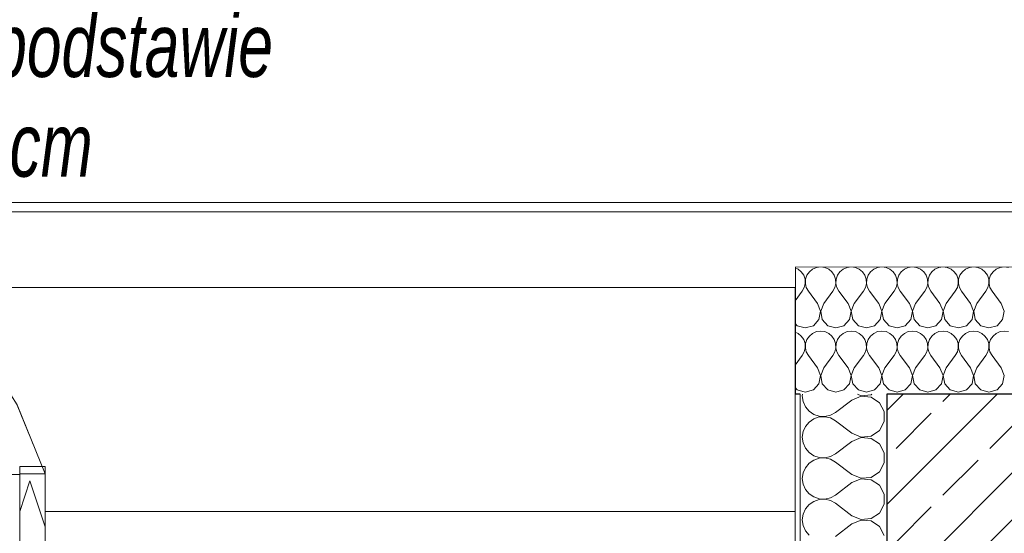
# Model space of a CAD drawing. Header units: millimetres. Extents: x 58537 to 97688, y -8921 to 14216.
# Tile 125 of 145: x 73430 to 75360, y 12197 to 13205. Entities that reach past the tile are written whole.
import ezdxf

# ---------------------------------------------------------------- set-up
doc = ezdxf.new("R2010")
doc.units = ezdxf.units.MM
doc.header["$MEASUREMENT"] = 0
doc.linetypes.add('Wipeout_Contour', pattern=[1000, 0, -1000])
for name, color, linetype in [('Nowe_A-Dach-Połacie', 7, 'Continuous'), ('Nowe_A-Obróbki', 7, 'Continuous'), ('Nowe_A-Stropy', 7, 'Continuous'), ('Nowe_A-Wymiary-Zewnętrzne', 7, 'Continuous'), ('Nowe_A-Ściany-Wewnętrzne', 7, 'Continuous'), ('Nowe_A-Ściany-Zewnętrzne', 7, 'Continuous')]:
    doc.layers.add(name, color=color, linetype=linetype)
for name, color, linetype, lineweight in [('Nowe_A-Dach-Połacie_Nr_pióra__23', 7, 'Continuous', 15), ('Nowe_A-Dach-Połacie_Nr_pióra__3', 7, 'Continuous', 13), ('Nowe_A-Konstrukcja_Nr_pióra__1', 7, 'Continuous', 13), ('Nowe_A-Obróbki_Nr_pióra__90', 7, 'Continuous', 13), ('Nowe_A-Stropy_Nr_pióra__174', 7, 'Continuous', 5), ('Nowe_A-Stropy_Nr_pióra__29', 7, 'Continuous', 25), ('Nowe_A-Wymiary-Zewnętrzne_Nr_pióra__46', 5, 'Continuous', 15), ('Nowe_A-Ściany-Wewnętrzne_Nr_pióra__174', 7, 'Continuous', 5), ('Nowe_A-Ściany-Wewnętrzne_Nr_pióra__27', 7, 'Continuous', 25), ('Nowe_A-Ściany-Wewnętrzne_Nr_pióra__47', 7, 'Continuous', 15), ('Nowe_A-Ściany-Wewnętrzne_Nr_pióra__67', 7, 'Continuous', 13), ('Nowe_A-Ściany-Zewnętrzne_Nr_pióra__87', 7, 'Continuous', 13)]:
    doc.layers.add(name, color=color, linetype=linetype, lineweight=lineweight)
for name, color, linetype, lineweight, true_color in [('Nowe_A-Konstrukcja Opis_Nr_pióra__58', 7, 'Continuous', 13, 0xdf0000), ('Nowe_A-Wymiary-Zewnętrzne_Nr_pióra__45', 7, 'Continuous', 15, 0x40a5ff), ('Nowe_A-Wymiary-Zewnętrzne_Nr_pióra__85', 7, 'Continuous', 13, 0x80c2ff)]:
    doc.layers.add(name, color=color, linetype=linetype, lineweight=lineweight, true_color=true_color)
doc.styles.add('STYL_AUTOMATYCZNY_2', font='arial.ttf')
doc.styles.add('STYL_AUTOMATYCZNY_4', font='arial.ttf', dxfattribs={"width": 0.7})
doc.dimstyles.new('STYL_AUTOMATYCZNY__1', dxfattribs={"dimtxt": 125, "dimasz": 47.5, "dimexe": 0.18, "dimexo": 20, "dimgap": 0, "dimtad": 1, "dimdec": 1, "dimlfac": 0.1, "dimzin": 0, "dimdsep": 46, "dimtxsty": 'STYL_AUTOMATYCZNY_2', "dimblk": 'ARROWHEAD_11', "dimblk1": 'ARROWHEAD_11', "dimblk2": 'ARROWHEAD_11', "dimcen": 0.09, "dimclrd": 256, "dimclre": 256, "dimclrt": 5, "dimadec": 1, "dimazin": 0, "dimtfac": 1, "dimtdec": 4, "dimtmove": 0, "dimatfit": 3, "dimfxl": 0, "dimtolj": 1, "dimtzin": 0, "dimarcsym": 0})

# ---------------------------------------------------------------- blocks, each defined once
blk = doc.blocks.new('ElemPrzekroju_343')
at = {"color": 254, "linetype": 'Wipeout_Contour', "lineweight": 0, "ltscale": 1210557.515774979}
blk.add_wipeout([(65340.1, 12240), (72580.1, 12240), (72580.1, 12313.9), (72635.4, 12449.4), (72659.9, 12488.7), (73400.3, 12488.7), (73424.8, 12449.4), (73480.1, 12313.9), (73480.1, 12240), (74950.1, 12240), (74950.1, 12679.3), (65381.4, 12679.3), (65373.1, 12696.7), (65374.9, 12697.5), (65381.5, 12697.5), (65361.3, 12740), (65340.1, 12740)], dxfattribs=at).dxf.layer = 'Nowe_A-Ściany-Zewnętrzne'
at = {"layer": 'Nowe_A-Ściany-Zewnętrzne_Nr_pióra__87', "color": 7, "linetype": 'Continuous', "lineweight": 13}
blk.add_line((74950.1, 12240), (73480.1, 12240), dxfattribs=at)
blk = doc.blocks.new('*X405')
at = {"layer": 'Nowe_A-Ściany-Wewnętrzne_Nr_pióra__174', "color": 7, "linetype": 'Continuous', "lineweight": 5}
for p, q in [((74964.6, 12470), (74964.1, 12466.7)), ((75072.6, 12470), (75079.4, 12467.1)), ((75079.4, 12467.1), (75099.1, 12469)), ((75099.1, 12469), (75100.6, 12470)), ((74964.1, 12466.7), (74965.7, 12455.6)), ((74965.7, 12455.6), (74970.2, 12445.4)), ((75061.3, 12458.6), (75028.9, 12434.3)), ((75079.4, 12466.2), (75061.3, 12458.6)), ((75099.1, 12464.3), (75079.4, 12466.2)), ((75115.5, 12453.4), (75099.1, 12464.3)), ((75124.8, 12436), (75115.5, 12453.4)), ((74970.2, 12445.4), (74977.3, 12436.8)), ((74977.3, 12436.8), (74986.5, 12430.5)), ((74986.5, 12430.5), (74997.1, 12426.9)), ((75019.1, 12428.9), (75028.9, 12434.3)), ((75124.8, 12416.3), (75124.8, 12436)), ((74977.3, 12415.6), (74970.2, 12407)), ((74986.5, 12421.9), (74977.3, 12415.6)), ((74997.1, 12425.5), (74986.5, 12421.9)), ((74997.1, 12426.9), (75008.2, 12426.4)), ((75008.2, 12426), (74997.1, 12425.5)), ((75008.2, 12426.4), (75019.1, 12428.9)), ((75019.1, 12423.5), (75008.2, 12426)), ((75028.9, 12418.1), (75019.1, 12423.5)), ((75061.3, 12393.8), (75028.9, 12418.1)), ((75115.5, 12399), (75124.8, 12416.3)), ((74965.7, 12396.8), (74964.1, 12385.7)), ((74970.2, 12407), (74965.7, 12396.8)), ((75061.3, 12393.8), (75079.4, 12386.2)), ((75099.1, 12388), (75115.5, 12399)), ((74964.1, 12385.7), (74965.7, 12374.7)), ((74965.7, 12374.7), (74970.2, 12364.4)), ((75061.3, 12377.6), (75028.9, 12353.3)), ((75079.4, 12385.3), (75061.3, 12377.6)), ((75079.4, 12386.2), (75099.1, 12388)), ((75099.1, 12383.4), (75079.4, 12385.3)), ((75115.5, 12372.5), (75099.1, 12383.4)), ((75124.8, 12355.1), (75115.5, 12372.5)), ((74970.2, 12364.4), (74977.3, 12355.8)), ((74977.3, 12355.8), (74986.5, 12349.5)), ((75019.1, 12347.9), (75028.9, 12353.3)), ((75124.8, 12335.4), (75124.8, 12355.1)), ((74977.3, 12334.6), (74970.2, 12326)), ((74986.5, 12341), (74977.3, 12334.6)), ((74986.5, 12349.5), (74997.1, 12345.9)), ((74997.1, 12344.5), (74986.5, 12341)), ((74997.1, 12345.9), (75008.2, 12345.4)), ((75008.2, 12345.1), (74997.1, 12344.5)), ((75008.2, 12345.4), (75019.1, 12347.9)), ((75019.1, 12342.5), (75008.2, 12345.1)), ((75028.9, 12337.1), (75019.1, 12342.5)), ((75061.3, 12312.9), (75028.9, 12337.1)), ((75115.5, 12318), (75124.8, 12335.4)), ((74965.7, 12315.8), (74964.1, 12304.8)), ((74970.2, 12326), (74965.7, 12315.8)), ((75099.1, 12307.1), (75115.5, 12318)), ((74964.1, 12304.8), (74965.7, 12293.7)), ((75061.3, 12296.7), (75028.9, 12272.4)), ((75061.3, 12312.9), (75079.4, 12305.2)), ((75079.4, 12304.3), (75061.3, 12296.7)), ((75079.4, 12305.2), (75099.1, 12307.1)), ((75099.1, 12302.4), (75079.4, 12304.3)), ((75115.5, 12291.5), (75099.1, 12302.4)), ((74965.7, 12293.7), (74970.2, 12283.5)), ((74970.2, 12283.5), (74977.3, 12274.9)), ((74977.3, 12274.9), (74986.5, 12268.6)), ((75124.8, 12274.1), (75115.5, 12291.5)), ((74986.5, 12260), (74977.3, 12253.7)), ((74986.5, 12268.6), (74997.1, 12265)), ((74997.1, 12263.6), (74986.5, 12260)), ((74997.1, 12265), (75008.2, 12264.4)), ((75008.2, 12264.1), (74997.1, 12263.6)), ((75008.2, 12264.4), (75019.1, 12267)), ((75019.1, 12261.6), (75008.2, 12264.1)), ((75019.1, 12267), (75028.9, 12272.4)), ((75028.9, 12256.2), (75019.1, 12261.6)), ((75061.3, 12231.9), (75028.9, 12256.2)), ((75124.8, 12254.4), (75124.8, 12274.1)), ((74970.2, 12245.1), (74965.7, 12234.9)), ((74977.3, 12253.7), (74970.2, 12245.1)), ((75099.1, 12226.1), (75115.5, 12237)), ((75115.5, 12237), (75124.8, 12254.4)), ((74965.7, 12234.9), (74964.1, 12223.8)), ((74964.1, 12223.8), (74965.7, 12212.7)), ((75061.3, 12231.9), (75079.4, 12224.3)), ((75079.4, 12223.3), (75061.3, 12215.7)), ((75079.4, 12224.3), (75099.1, 12226.1)), ((75099.1, 12221.5), (75079.4, 12223.3)), ((75115.5, 12210.6), (75099.1, 12221.5)), ((74965.7, 12212.7), (74970.2, 12202.5)), ((74970.2, 12202.5), (74977.3, 12193.9)), ((75061.3, 12215.7), (75028.9, 12191.4)), ((75124.8, 12193.2), (75115.5, 12210.6))]:
    blk.add_line(p, q, dxfattribs=at)
blk = doc.blocks.new('ElemPrzekroju_360')
at = {"layer": 'Nowe_A-Ściany-Wewnętrzne', "linetype": 'Continuous', "lineweight": 0, "true_color": 0x000000}
h = blk.add_hatch(dxfattribs=at)
h.set_pattern_fill('Tynk', color=18, style=0, pattern_type=2)
h.set_pattern_definition([(0, (0, 0), (0, 86.60254), [0, -50]), (0, (25, 43.3), (0, 86.60254), [0, -50])])
h.paths.add_polyline_path([(74950.1, 12470), (74950.1, 11440), (74960.1, 11440), (74960.1, 12470)])
h = blk.add_hatch(dxfattribs=at)
h.set_pattern_fill('Beton_zbrojony', color=18, style=0, pattern_type=2)
h.set_pattern_definition([(45, (0, 0), (-91.92388, 91.92388), []), (45, (-45.96, 45.96), (-91.92388, 91.92388), [97.5, -32.5])])
h.paths.add_polyline_path([(75380.1, 12470), (75130.1, 12470), (75130.1, 11440), (75380.1, 11440)])
at = {"layer": 'Nowe_A-Ściany-Wewnętrzne_Nr_pióra__27', "color": 7, "linetype": 'Continuous', "lineweight": 25}
blk.add_line((75130.1, 12470), (75130.1, 11440), dxfattribs=at)
at = {"layer": 'Nowe_A-Ściany-Wewnętrzne_Nr_pióra__47', "color": 7, "linetype": 'Continuous', "lineweight": 15}
blk.add_line((74950.1, 12470), (74950.1, 12157.2), dxfattribs=at)
at = {"layer": 'Nowe_A-Ściany-Wewnętrzne_Nr_pióra__67', "color": 7, "linetype": 'Continuous', "lineweight": 13}
blk.add_line((74960.1, 12470), (74960.1, 11440), dxfattribs=at)
at = {"layer": 'Nowe_A-Ściany-Wewnętrzne', "lineweight": 0}
blk.add_blockref('*X405', (0, 0), dxfattribs=at)
blk = doc.blocks.new('*X408')
at = {"layer": 'Nowe_A-Stropy_Nr_pióra__174', "color": 7, "linetype": 'Continuous', "lineweight": 5}
for p, q in [((74991.8, 12718.9), (74984.2, 12715.5)), ((75000, 12720), (74991.8, 12718.9)), ((75008.2, 12718.9), (75000, 12720)), ((75015.8, 12715.5), (75008.2, 12718.9)), ((75051.8, 12718.9), (75044.2, 12715.5)), ((75060, 12720), (75051.8, 12718.9)), ((75068.2, 12718.9), (75060, 12720)), ((75075.8, 12715.5), (75068.2, 12718.9)), ((75111.8, 12718.9), (75104.2, 12715.5)), ((75120, 12720), (75111.8, 12718.9)), ((75128.2, 12718.9), (75120, 12720)), ((75135.8, 12715.5), (75128.2, 12718.9)), ((75171.8, 12718.9), (75164.2, 12715.5)), ((75180, 12720), (75171.8, 12718.9)), ((75188.2, 12718.9), (75180, 12720)), ((75195.8, 12715.5), (75188.2, 12718.9)), ((75231.8, 12718.9), (75224.2, 12715.5)), ((75240, 12720), (75231.8, 12718.9)), ((75248.2, 12718.9), (75240, 12720)), ((75255.8, 12715.5), (75248.2, 12718.9)), ((75291.8, 12718.9), (75284.2, 12715.5)), ((75300, 12720), (75291.8, 12718.9)), ((75308.2, 12718.9), (75300, 12720)), ((75315.8, 12715.5), (75308.2, 12718.9)), ((75351.8, 12718.9), (75344.2, 12715.5)), ((75360, 12720), (75351.8, 12718.9)), ((75368.2, 12718.9), (75360, 12720)), ((74955.8, 12715.5), (74950.1, 12718)), ((74962.1, 12710.2), (74955.8, 12715.5)), ((74966.8, 12703.4), (74962.1, 12710.2)), ((74969.5, 12695.6), (74966.8, 12703.4)), ((74973.2, 12703.4), (74970.5, 12695.6)), ((74977.9, 12710.2), (74973.2, 12703.4)), ((74984.2, 12715.5), (74977.9, 12710.2)), ((75022.1, 12710.2), (75015.8, 12715.5)), ((75026.8, 12703.4), (75022.1, 12710.2)), ((75029.5, 12695.6), (75026.8, 12703.4)), ((75033.2, 12703.4), (75030.5, 12695.6)), ((75037.9, 12710.2), (75033.2, 12703.4)), ((75044.2, 12715.5), (75037.9, 12710.2)), ((75082.1, 12710.2), (75075.8, 12715.5)), ((75086.8, 12703.4), (75082.1, 12710.2)), ((75089.5, 12695.6), (75086.8, 12703.4)), ((75093.2, 12703.4), (75090.5, 12695.6)), ((75097.9, 12710.2), (75093.2, 12703.4)), ((75104.2, 12715.5), (75097.9, 12710.2)), ((75142.1, 12710.2), (75135.8, 12715.5)), ((75146.8, 12703.4), (75142.1, 12710.2)), ((75149.5, 12695.6), (75146.8, 12703.4)), ((75153.2, 12703.4), (75150.5, 12695.6)), ((75157.9, 12710.2), (75153.2, 12703.4)), ((75164.2, 12715.5), (75157.9, 12710.2)), ((75202.1, 12710.2), (75195.8, 12715.5)), ((75206.8, 12703.4), (75202.1, 12710.2)), ((75209.5, 12695.6), (75206.8, 12703.4)), ((75213.2, 12703.4), (75210.5, 12695.6)), ((75217.9, 12710.2), (75213.2, 12703.4)), ((75224.2, 12715.5), (75217.9, 12710.2)), ((75262.1, 12710.2), (75255.8, 12715.5)), ((75266.8, 12703.4), (75262.1, 12710.2)), ((75269.5, 12695.6), (75266.8, 12703.4)), ((75273.2, 12703.4), (75270.5, 12695.6)), ((75277.9, 12710.2), (75273.2, 12703.4)), ((75284.2, 12715.5), (75277.9, 12710.2)), ((75322.1, 12710.2), (75315.8, 12715.5)), ((75326.8, 12703.4), (75322.1, 12710.2)), ((75329.5, 12695.6), (75326.8, 12703.4)), ((75333.2, 12703.4), (75330.5, 12695.6)), ((75337.9, 12710.2), (75333.2, 12703.4)), ((75344.2, 12715.5), (75337.9, 12710.2)), ((74968, 12679.2), (74969.9, 12687.3)), ((74969.9, 12687.3), (74969.5, 12695.6)), ((74970.5, 12695.6), (74970.1, 12687.3)), ((74970.1, 12687.3), (74972, 12679.2)), ((75028, 12679.2), (75029.9, 12687.3)), ((75029.9, 12687.3), (75029.5, 12695.6)), ((75030.5, 12695.6), (75030.1, 12687.3)), ((75030.1, 12687.3), (75032, 12679.2)), ((75088, 12679.2), (75089.9, 12687.3)), ((75089.9, 12687.3), (75089.5, 12695.6)), ((75090.5, 12695.6), (75090.1, 12687.3)), ((75090.1, 12687.3), (75092, 12679.2)), ((75148, 12679.2), (75149.9, 12687.3)), ((75149.9, 12687.3), (75149.5, 12695.6)), ((75150.5, 12695.6), (75150.1, 12687.3)), ((75150.1, 12687.3), (75152, 12679.2)), ((75208, 12679.2), (75209.9, 12687.3)), ((75209.9, 12687.3), (75209.5, 12695.6)), ((75210.5, 12695.6), (75210.1, 12687.3)), ((75210.1, 12687.3), (75212, 12679.2)), ((75268, 12679.2), (75269.9, 12687.3)), ((75269.9, 12687.3), (75269.5, 12695.6)), ((75270.5, 12695.6), (75270.1, 12687.3)), ((75270.1, 12687.3), (75272, 12679.2)), ((75328, 12679.2), (75329.9, 12687.3)), ((75329.9, 12687.3), (75329.5, 12695.6)), ((75330.5, 12695.6), (75330.1, 12687.3)), ((75330.1, 12687.3), (75332, 12679.2)), ((74950.1, 12653.4), (74964, 12672)), ((74964, 12672), (74968, 12679.2)), ((74972, 12679.2), (74976, 12672)), ((74994, 12648), (74976, 12672)), ((75006, 12648), (75024, 12672)), ((75024, 12672), (75028, 12679.2)), ((75032, 12679.2), (75036, 12672)), ((75054, 12648), (75036, 12672)), ((75066, 12648), (75084, 12672)), ((75084, 12672), (75088, 12679.2)), ((75092, 12679.2), (75096, 12672)), ((75114, 12648), (75096, 12672)), ((75126, 12648), (75144, 12672)), ((75144, 12672), (75148, 12679.2)), ((75152, 12679.2), (75156, 12672)), ((75174, 12648), (75156, 12672)), ((75186, 12648), (75204, 12672)), ((75204, 12672), (75208, 12679.2)), ((75212, 12679.2), (75216, 12672)), ((75234, 12648), (75216, 12672)), ((75246, 12648), (75264, 12672)), ((75264, 12672), (75268, 12679.2)), ((75272, 12679.2), (75276, 12672)), ((75294, 12648), (75276, 12672)), ((75306, 12648), (75324, 12672)), ((75324, 12672), (75328, 12679.2)), ((75332, 12679.2), (75336, 12672)), ((75354, 12648), (75336, 12672)), ((74999.9, 12632.7), (74994, 12648)), ((75006, 12648), (75000.1, 12632.7)), ((75059.9, 12632.7), (75054, 12648)), ((75066, 12648), (75060.1, 12632.7)), ((75119.9, 12632.7), (75114, 12648)), ((75126, 12648), (75120.1, 12632.7)), ((75179.9, 12632.7), (75174, 12648)), ((75186, 12648), (75180.1, 12632.7)), ((75239.9, 12632.7), (75234, 12648)), ((75246, 12648), (75240.1, 12632.7)), ((75299.9, 12632.7), (75294, 12648)), ((75306, 12648), (75300.1, 12632.7)), ((75359.9, 12632.7), (75354, 12648)), ((74996.8, 12616.6), (74999.9, 12632.7)), ((75000.1, 12632.7), (75003.2, 12616.6)), ((75056.8, 12616.6), (75059.9, 12632.7)), ((75060.1, 12632.7), (75063.2, 12616.6)), ((75116.8, 12616.6), (75119.9, 12632.7)), ((75120.1, 12632.7), (75123.2, 12616.6)), ((75176.8, 12616.6), (75179.9, 12632.7)), ((75180.1, 12632.7), (75183.2, 12616.6)), ((75236.8, 12616.6), (75239.9, 12632.7)), ((75240.1, 12632.7), (75243.2, 12616.6)), ((75296.8, 12616.6), (75299.9, 12632.7)), ((75300.1, 12632.7), (75303.2, 12616.6)), ((75356.8, 12616.6), (75359.9, 12632.7)), ((74950.1, 12609), (74954.2, 12604.5)), ((74954.2, 12604.5), (74970, 12600)), ((74970, 12600), (74985.8, 12604.5)), ((74985.8, 12604.5), (74996.8, 12616.6)), ((75003.2, 12616.6), (75014.2, 12604.5)), ((75014.2, 12604.5), (75030, 12600)), ((75030, 12600), (75045.8, 12604.5)), ((75045.8, 12604.5), (75056.8, 12616.6)), ((75063.2, 12616.6), (75074.2, 12604.5)), ((75074.2, 12604.5), (75090, 12600)), ((75090, 12600), (75105.8, 12604.5)), ((75105.8, 12604.5), (75116.8, 12616.6)), ((75123.2, 12616.6), (75134.2, 12604.5)), ((75134.2, 12604.5), (75150, 12600)), ((75150, 12600), (75165.8, 12604.5)), ((75165.8, 12604.5), (75176.8, 12616.6)), ((75183.2, 12616.6), (75194.2, 12604.5)), ((75194.2, 12604.5), (75210, 12600)), ((75210, 12600), (75225.8, 12604.5)), ((75225.8, 12604.5), (75236.8, 12616.6)), ((75243.2, 12616.6), (75254.2, 12604.5)), ((75254.2, 12604.5), (75270, 12600)), ((75270, 12600), (75285.8, 12604.5)), ((75285.8, 12604.5), (75296.8, 12616.6)), ((75303.2, 12616.6), (75314.2, 12604.5)), ((75314.2, 12604.5), (75330, 12600)), ((75330, 12600), (75345.8, 12604.5)), ((75345.8, 12604.5), (75356.8, 12616.6)), ((74955.8, 12589.5), (74950.1, 12592)), ((74962.1, 12584.2), (74955.8, 12589.5)), ((74966.8, 12577.4), (74962.1, 12584.2)), ((74977.9, 12584.2), (74973.2, 12577.4)), ((74984.2, 12589.5), (74977.9, 12584.2)), ((74991.8, 12592.9), (74984.2, 12589.5)), ((75000, 12594), (74991.8, 12592.9)), ((75008.2, 12592.9), (75000, 12594)), ((75015.8, 12589.5), (75008.2, 12592.9)), ((75022.1, 12584.2), (75015.8, 12589.5)), ((75026.8, 12577.4), (75022.1, 12584.2)), ((75037.9, 12584.2), (75033.2, 12577.4)), ((75044.2, 12589.5), (75037.9, 12584.2)), ((75051.8, 12592.9), (75044.2, 12589.5)), ((75060, 12594), (75051.8, 12592.9)), ((75068.2, 12592.9), (75060, 12594)), ((75075.8, 12589.5), (75068.2, 12592.9)), ((75082.1, 12584.2), (75075.8, 12589.5)), ((75086.8, 12577.4), (75082.1, 12584.2)), ((75097.9, 12584.2), (75093.2, 12577.4)), ((75104.2, 12589.5), (75097.9, 12584.2)), ((75111.8, 12592.9), (75104.2, 12589.5)), ((75120, 12594), (75111.8, 12592.9)), ((75128.2, 12592.9), (75120, 12594)), ((75135.8, 12589.5), (75128.2, 12592.9)), ((75142.1, 12584.2), (75135.8, 12589.5)), ((75146.8, 12577.4), (75142.1, 12584.2)), ((75157.9, 12584.2), (75153.2, 12577.4)), ((75164.2, 12589.5), (75157.9, 12584.2)), ((75171.8, 12592.9), (75164.2, 12589.5)), ((75180, 12594), (75171.8, 12592.9)), ((75188.2, 12592.9), (75180, 12594)), ((75195.8, 12589.5), (75188.2, 12592.9)), ((75202.1, 12584.2), (75195.8, 12589.5)), ((75206.8, 12577.4), (75202.1, 12584.2)), ((75217.9, 12584.2), (75213.2, 12577.4)), ((75224.2, 12589.5), (75217.9, 12584.2)), ((75231.8, 12592.9), (75224.2, 12589.5)), ((75240, 12594), (75231.8, 12592.9)), ((75248.2, 12592.9), (75240, 12594)), ((75255.8, 12589.5), (75248.2, 12592.9)), ((75262.1, 12584.2), (75255.8, 12589.5)), ((75266.8, 12577.4), (75262.1, 12584.2)), ((75277.9, 12584.2), (75273.2, 12577.4)), ((75284.2, 12589.5), (75277.9, 12584.2)), ((75291.8, 12592.9), (75284.2, 12589.5)), ((75300, 12594), (75291.8, 12592.9)), ((75308.2, 12592.9), (75300, 12594)), ((75315.8, 12589.5), (75308.2, 12592.9)), ((75322.1, 12584.2), (75315.8, 12589.5)), ((75326.8, 12577.4), (75322.1, 12584.2)), ((75337.9, 12584.2), (75333.2, 12577.4)), ((75344.2, 12589.5), (75337.9, 12584.2)), ((75351.8, 12592.9), (75344.2, 12589.5)), ((75360, 12594), (75351.8, 12592.9)), ((75368.2, 12592.9), (75360, 12594)), ((74969.5, 12569.6), (74966.8, 12577.4)), ((74969.9, 12561.3), (74969.5, 12569.6)), ((74970.5, 12569.6), (74970.1, 12561.3)), ((74973.2, 12577.4), (74970.5, 12569.6)), ((75029.5, 12569.6), (75026.8, 12577.4)), ((75029.9, 12561.3), (75029.5, 12569.6)), ((75030.5, 12569.6), (75030.1, 12561.3)), ((75033.2, 12577.4), (75030.5, 12569.6)), ((75089.5, 12569.6), (75086.8, 12577.4)), ((75089.9, 12561.3), (75089.5, 12569.6)), ((75090.5, 12569.6), (75090.1, 12561.3)), ((75093.2, 12577.4), (75090.5, 12569.6)), ((75149.5, 12569.6), (75146.8, 12577.4)), ((75149.9, 12561.3), (75149.5, 12569.6)), ((75150.5, 12569.6), (75150.1, 12561.3)), ((75153.2, 12577.4), (75150.5, 12569.6)), ((75209.5, 12569.6), (75206.8, 12577.4)), ((75209.9, 12561.3), (75209.5, 12569.6)), ((75210.5, 12569.6), (75210.1, 12561.3)), ((75213.2, 12577.4), (75210.5, 12569.6)), ((75269.5, 12569.6), (75266.8, 12577.4)), ((75269.9, 12561.3), (75269.5, 12569.6)), ((75270.5, 12569.6), (75270.1, 12561.3)), ((75273.2, 12577.4), (75270.5, 12569.6)), ((75329.5, 12569.6), (75326.8, 12577.4)), ((75329.9, 12561.3), (75329.5, 12569.6)), ((75330.5, 12569.6), (75330.1, 12561.3)), ((75333.2, 12577.4), (75330.5, 12569.6)), ((74950.1, 12527.4), (74964, 12546)), ((74964, 12546), (74968, 12553.2)), ((74968, 12553.2), (74969.9, 12561.3)), ((74970.1, 12561.3), (74972, 12553.2)), ((74972, 12553.2), (74976, 12546)), ((74994, 12522), (74976, 12546)), ((75006, 12522), (75024, 12546)), ((75024, 12546), (75028, 12553.2)), ((75028, 12553.2), (75029.9, 12561.3)), ((75030.1, 12561.3), (75032, 12553.2)), ((75032, 12553.2), (75036, 12546)), ((75054, 12522), (75036, 12546)), ((75066, 12522), (75084, 12546)), ((75084, 12546), (75088, 12553.2)), ((75088, 12553.2), (75089.9, 12561.3)), ((75090.1, 12561.3), (75092, 12553.2)), ((75092, 12553.2), (75096, 12546)), ((75114, 12522), (75096, 12546)), ((75126, 12522), (75144, 12546)), ((75144, 12546), (75148, 12553.2)), ((75148, 12553.2), (75149.9, 12561.3)), ((75150.1, 12561.3), (75152, 12553.2)), ((75152, 12553.2), (75156, 12546)), ((75174, 12522), (75156, 12546)), ((75186, 12522), (75204, 12546)), ((75204, 12546), (75208, 12553.2)), ((75208, 12553.2), (75209.9, 12561.3)), ((75210.1, 12561.3), (75212, 12553.2)), ((75212, 12553.2), (75216, 12546)), ((75234, 12522), (75216, 12546)), ((75246, 12522), (75264, 12546)), ((75264, 12546), (75268, 12553.2)), ((75268, 12553.2), (75269.9, 12561.3)), ((75270.1, 12561.3), (75272, 12553.2)), ((75272, 12553.2), (75276, 12546)), ((75294, 12522), (75276, 12546)), ((75306, 12522), (75324, 12546)), ((75324, 12546), (75328, 12553.2)), ((75328, 12553.2), (75329.9, 12561.3)), ((75330.1, 12561.3), (75332, 12553.2)), ((75332, 12553.2), (75336, 12546)), ((75354, 12522), (75336, 12546)), ((74999.9, 12506.7), (74994, 12522)), ((74996.8, 12490.6), (74999.9, 12506.7)), ((75006, 12522), (75000.1, 12506.7)), ((75000.1, 12506.7), (75003.2, 12490.6)), ((75059.9, 12506.7), (75054, 12522)), ((75056.8, 12490.6), (75059.9, 12506.7)), ((75066, 12522), (75060.1, 12506.7)), ((75060.1, 12506.7), (75063.2, 12490.6)), ((75119.9, 12506.7), (75114, 12522)), ((75116.8, 12490.6), (75119.9, 12506.7)), ((75126, 12522), (75120.1, 12506.7)), ((75120.1, 12506.7), (75123.2, 12490.6)), ((75179.9, 12506.7), (75174, 12522)), ((75176.8, 12490.6), (75179.9, 12506.7)), ((75186, 12522), (75180.1, 12506.7)), ((75180.1, 12506.7), (75183.2, 12490.6)), ((75239.9, 12506.7), (75234, 12522)), ((75236.8, 12490.6), (75239.9, 12506.7)), ((75246, 12522), (75240.1, 12506.7)), ((75240.1, 12506.7), (75243.2, 12490.6)), ((75299.9, 12506.7), (75294, 12522)), ((75296.8, 12490.6), (75299.9, 12506.7)), ((75306, 12522), (75300.1, 12506.7)), ((75300.1, 12506.7), (75303.2, 12490.6)), ((75359.9, 12506.7), (75354, 12522)), ((75356.8, 12490.6), (75359.9, 12506.7)), ((74985.8, 12478.5), (74996.8, 12490.6)), ((75003.2, 12490.6), (75014.2, 12478.5)), ((75045.8, 12478.5), (75056.8, 12490.6)), ((75063.2, 12490.6), (75074.2, 12478.5)), ((75105.8, 12478.5), (75116.8, 12490.6)), ((75123.2, 12490.6), (75134.2, 12478.5)), ((75165.8, 12478.5), (75176.8, 12490.6)), ((75183.2, 12490.6), (75194.2, 12478.5)), ((75225.8, 12478.5), (75236.8, 12490.6)), ((75243.2, 12490.6), (75254.2, 12478.5)), ((75285.8, 12478.5), (75296.8, 12490.6)), ((75303.2, 12490.6), (75314.2, 12478.5)), ((75345.8, 12478.5), (75356.8, 12490.6)), ((74950.1, 12483), (74954.2, 12478.5)), ((74954.2, 12478.5), (74970, 12474)), ((74970, 12474), (74985.8, 12478.5)), ((75014.2, 12478.5), (75030, 12474)), ((75030, 12474), (75045.8, 12478.5)), ((75074.2, 12478.5), (75090, 12474)), ((75090, 12474), (75105.8, 12478.5)), ((75134.2, 12478.5), (75150, 12474)), ((75150, 12474), (75165.8, 12478.5)), ((75194.2, 12478.5), (75210, 12474)), ((75210, 12474), (75225.8, 12478.5)), ((75254.2, 12478.5), (75270, 12474)), ((75270, 12474), (75285.8, 12478.5)), ((75314.2, 12478.5), (75330, 12474)), ((75330, 12474), (75345.8, 12478.5))]:
    blk.add_line(p, q, dxfattribs=at)
blk = doc.blocks.new('ElemPrzekroju_362')
at = {"layer": 'Nowe_A-Stropy_Nr_pióra__29', "color": 7, "linetype": 'Continuous', "lineweight": 25}
for p, q in [((74950.1, 12720), (74950.1, 12470)), ((78310.1, 12720), (74950.1, 12720)), ((74960.1, 12470), (74950.1, 12470))]:
    blk.add_line(p, q, dxfattribs=at)
at = {"layer": 'Nowe_A-Stropy_Nr_pióra__29', "color": 7, "linetype": 'Continuous', "lineweight": 25, "flags": 128}
blk.add_lwpolyline([(78130.1, 12470), (77880.1, 12470), (75380.1, 12470), (75130.1, 12470)], dxfattribs=at)
at = {"layer": 'Nowe_A-Stropy', "lineweight": 0}
blk.add_blockref('*X408', (0, 0), dxfattribs=at)
blk = doc.blocks.new('ElemPrzekroju_379')
at = {"color": 254, "linetype": 'Wipeout_Contour', "lineweight": 0, "ltscale": 444201.799386}
blk.add_wipeout([(64717.2, 12846.4), (64791.9, 12827.9), (77005.1, 12827.9), (77005.1, 12840), (76955.1, 12840), (76955.1, 12846.4)], dxfattribs=at).dxf.layer = 'Nowe_A-Obróbki'
at = {"layer": 'Nowe_A-Obróbki_Nr_pióra__90', "color": 7, "linetype": 'Continuous', "lineweight": 13}
blk.add_line((76955.1, 12846.4), (64717.2, 12846.4), dxfattribs=at)
at = {"color": 254, "linetype": 'Wipeout_Contour', "lineweight": 0, "ltscale": 441400.581532}
blk.add_wipeout([(65392.8, 12827.9), (65392.8, 12679.3), (74950.1, 12679.3), (74950.1, 12720), (77005.1, 12720), (77005.1, 12827.9)], dxfattribs=at).dxf.layer = 'Nowe_A-Obróbki'
at = {"layer": 'Nowe_A-Obróbki_Nr_pióra__90', "color": 7, "linetype": 'Continuous', "lineweight": 13}
for p, q in [((77005.1, 12827.9), (65392.8, 12827.9)), ((74950.1, 12679.3), (65392.8, 12679.3))]:
    blk.add_line(p, q, dxfattribs=at)
blk = doc.blocks.new('ElemPrzekroju_434')
at = {"color": 254, "linetype": 'Wipeout_Contour', "lineweight": 0, "ltscale": 223399.792662}
blk.add_wipeout([(73424.8, 12449.4), (73400.3, 12488.7), (73424.8, 12448.2)], dxfattribs=at).dxf.layer = 'Nowe_A-Dach-Połacie'
at = {"color": 254, "linetype": 'Wipeout_Contour', "lineweight": 0, "ltscale": 296192.044892}
blk.add_wipeout([(72630.1, 12312.8), (72630.1, 12158), (73430.1, 12158), (73430.1, 12312.8)], dxfattribs=at).dxf.layer = 'Nowe_A-Dach-Połacie'
at = {"color": 254, "linetype": 'Wipeout_Contour', "lineweight": 0, "ltscale": 296347.323047}
blk.add_wipeout([(72635.4, 12448.2), (73424.8, 12448.2), (73400.3, 12488.7), (72659.9, 12488.7)], dxfattribs=at).dxf.layer = 'Nowe_A-Dach-Połacie'
at = {"color": 254, "linetype": 'Wipeout_Contour', "lineweight": 0, "ltscale": 592281.677778}
blk.add_wipeout([(72580.1, 12155.5), (73480.1, 12155.5), (73480.1, 12158.7), (73430.1, 12158.7), (73430.1, 12158), (72630.1, 12158), (72630.1, 12158.7), (72580.1, 12158.7)], dxfattribs=at).dxf.layer = 'Nowe_A-Dach-Połacie'
at = {"layer": 'Nowe_A-Dach-Połacie_Nr_pióra__23', "color": 7, "linetype": 'Continuous', "lineweight": 15}
for p, q in [((72630.1, 12158.7), (72580.1, 12158.7)), ((73480.1, 12158.7), (73430.1, 12158.7))]:
    blk.add_line(p, q, dxfattribs=at)
at = {"layer": 'Nowe_A-Dach-Połacie_Nr_pióra__3', "color": 7, "linetype": 'Continuous', "lineweight": 13}
for p, q in [((73480.1, 12155.5), (72580.1, 12155.5)), ((72630.1, 12158.7), (72630.1, 12158)), ((72630.1, 12158), (73430.1, 12158)), ((73430.1, 12158), (73430.1, 12158.7))]:
    blk.add_line(p, q, dxfattribs=at)
at = {"color": 254, "linetype": 'Wipeout_Contour', "lineweight": 0, "ltscale": 221114.616926}
blk.add_wipeout([(72659.9, 12488.7), (72635.4, 12449.4), (72635.4, 12448.2)], dxfattribs=at).dxf.layer = 'Nowe_A-Dach-Połacie'
at = {"color": 254, "linetype": 'Wipeout_Contour', "lineweight": 0, "ltscale": 297953.299406}
blk.add_wipeout([(73480.1, 12313.9), (73424.8, 12449.4), (73424.8, 12448.2), (73478.7, 12313.9)], dxfattribs=at).dxf.layer = 'Nowe_A-Dach-Połacie'
at = {"layer": 'Nowe_A-Dach-Połacie_Nr_pióra__23', "color": 7, "linetype": 'Continuous', "lineweight": 15}
blk.add_line((73400.3, 12488.7), (72659.9, 12488.7), dxfattribs=at)
at = {"color": 254, "linetype": 'Wipeout_Contour', "lineweight": 0, "ltscale": 592532.063077}
blk.add_wipeout([(72581.5, 12313.9), (72630.1, 12313.9), (72630.1, 12312.8), (73430.1, 12312.8), (73430.1, 12313.9), (73478.7, 12313.9), (73424.8, 12448.2), (72635.4, 12448.2)], dxfattribs=at).dxf.layer = 'Nowe_A-Dach-Połacie'
at = {"layer": 'Nowe_A-Dach-Połacie_Nr_pióra__23', "color": 7, "linetype": 'Continuous', "lineweight": 15}
for p, q in [((73430.1, 12313.9), (73430.1, 12158.7)), ((73480.1, 12313.9), (73430.1, 12313.9))]:
    blk.add_line(p, q, dxfattribs=at)
at = {"layer": 'Nowe_A-Dach-Połacie_Nr_pióra__23', "color": 7, "linetype": 'Continuous', "lineweight": 15, "flags": 128}
blk.add_lwpolyline([(73480.1, 12158.7), (73480.1, 12313.9), (73424.8, 12449.4), (73400.3, 12488.7)], dxfattribs=at)
at = {"color": 254, "linetype": 'Wipeout_Contour', "lineweight": 0, "ltscale": 294624.74668}
blk.add_wipeout([(72635.4, 12449.4), (72580.1, 12313.9), (72581.5, 12313.9), (72635.4, 12448.2)], dxfattribs=at).dxf.layer = 'Nowe_A-Dach-Połacie'
at = {"layer": 'Nowe_A-Dach-Połacie_Nr_pióra__23', "color": 7, "linetype": 'Continuous', "lineweight": 15}
for q in [(72580.1, 12313.9), (72630.1, 12158.7)]:
    blk.add_line((72630.1, 12313.9), q, dxfattribs=at)
at = {"layer": 'Nowe_A-Dach-Połacie_Nr_pióra__23', "color": 7, "linetype": 'Continuous', "lineweight": 15, "flags": 128}
blk.add_lwpolyline([(72659.9, 12488.7), (72635.4, 12449.4), (72580.1, 12313.9), (72580.1, 12158.7)], dxfattribs=at)
at = {"layer": 'Nowe_A-Dach-Połacie_Nr_pióra__3', "color": 7, "linetype": 'Continuous', "lineweight": 13}
blk.add_line((72630.1, 12312.8), (73430.1, 12312.8), dxfattribs=at)
blk = doc.blocks.new('*X578')
at = {"layer": 'Nowe_A-Konstrukcja_Nr_pióra__1', "color": 7, "linetype": 'Continuous', "lineweight": 13}
for p, q in [((73430.1, 12240.2), (73450, 12300)), ((73450, 12300), (73480.1, 12209.8)), ((73430.1, 12090.2), (73450, 12150)), ((73450, 12150), (73480.1, 12059.8)), ((73430.1, 11940.2), (73450, 12000)), ((73450, 12000), (73472.8, 11931.5))]:
    blk.add_line(p, q, dxfattribs=at)
blk = doc.blocks.new('Wypełnienie_2', base_point=(0, 0))
at = {"layer": 'Nowe_A-Konstrukcja_Nr_pióra__1', "color": 7, "linetype": 'Continuous', "lineweight": 13, "flags": 128}
blk.add_lwpolyline([(73430.1, 11931.5), (73430.1, 12328.5), (73480.1, 12328.5), (73480.1, 11931.5)], close=True, dxfattribs=at)
at = {"layer": 'Nowe_A-Konstrukcja_Nr_pióra__1', "color": 7, "linetype": 'Continuous', "lineweight": 13}
blk.add_blockref('*X578', (0, 0), dxfattribs=at)
blk = doc.blocks.new('*D641')
at = {"layer": 'Nowe_A-Wymiary-Zewnętrzne_Nr_pióra__45', "linetype": 'Continuous', "lineweight": 15, "true_color": 0x40a5ff}
for points in [[(90247.8, 12846.4), (90248.7, 12841.6), (90251.4, 12837.5), (90255.5, 12834.8), (90260.3, 12833.9), (90265, 12834.8), (90269.1, 12837.5), (90271.8, 12841.6), (90272.8, 12846.4), (90271.8, 12851.2), (90269.1, 12855.2), (90265, 12857.9), (90260.3, 12858.9), (90255.5, 12857.9), (90251.4, 12855.2), (90248.7, 12851.2)], [(90247.8, 11690), (90248.7, 11685.2), (90251.4, 11681.2), (90255.5, 11678.5), (90260.3, 11677.5), (90265, 11678.5), (90269.1, 11681.2), (90271.8, 11685.2), (90272.8, 11690), (90271.8, 11694.8), (90269.1, 11698.8), (90265, 11701.5), (90260.3, 11702.5), (90255.5, 11701.5), (90251.4, 11698.8), (90248.7, 11694.8)]]:
    blk.add_hatch(color=161, dxfattribs=at).paths.add_polyline_path(points)
at = {"layer": 'Nowe_A-Wymiary-Zewnętrzne_Nr_pióra__45', "color": 161, "linetype": 'Continuous', "lineweight": 15, "true_color": 0x40a5ff}
for centre in [(90260.3, 12846.4), (90260.3, 11690)]:
    blk.add_circle(centre, 12.5, dxfattribs=at)
at = {"layer": 'Nowe_A-Wymiary-Zewnętrzne_Nr_pióra__85', "color": 151, "linetype": 'Continuous', "lineweight": 13, "true_color": 0x80c2ff}
for p, q in [((90260.3, 12858.9), (90260.3, 12871.4)), ((90247.8, 12846.4), (90213.4, 12846.4)), ((90307.1, 12846.4), (90272.8, 12846.4)), ((90260.3, 11702.5), (90260.3, 12833.9)), ((90247.8, 11690), (90213.4, 11690)), ((90307.1, 11690), (90272.8, 11690))]:
    blk.add_line(p, q, dxfattribs=at)
at = {"layer": 'Nowe_A-Wymiary-Zewnętrzne_Nr_pióra__46', "color": 5, "lineweight": 15, "insert": (90235.3, 12060.1), "char_height": 125, "attachment_point": 7, "rotation": 90, "style": 'STYL_AUTOMATYCZNY_2'}
blk.add_mtext('\\A1;{\\pql;\\fArial|b0|i0|c238|p0;\\W1.000000;115,6}', dxfattribs=at)
blk = doc.blocks.new('ARROWHEAD_11')
at = {"color": 0, "linetype": 'Continuous', "lineweight": 0}
blk.add_line((0, 0), (-1, 0), dxfattribs=at)
at = {"color": 0, "linetype": 'Continuous', "lineweight": 0, "const_width": 0.25, "flags": 128}
blk.add_lwpolyline([(-0.125, 0, 1), (0.125, 0, 1)], format="xyb", close=True, dxfattribs=at)
blk = doc.blocks.new('*D657')
at = {"layer": 'Nowe_A-Wymiary-Zewnętrzne_Nr_pióra__45', "linetype": 'Continuous', "lineweight": 15, "true_color": 0x40a5ff}
for points in [[(93212.8, 12740), (93213.7, 12735.2), (93216.4, 12731.2), (93220.5, 12728.5), (93225.3, 12727.5), (93230, 12728.5), (93234.1, 12731.2), (93236.8, 12735.2), (93237.8, 12740), (93236.8, 12744.8), (93234.1, 12748.8), (93230, 12751.5), (93225.3, 12752.5), (93220.5, 12751.5), (93216.4, 12748.8), (93213.7, 12744.8)], [(93212.8, 10870), (93213.7, 10865.2), (93216.4, 10861.2), (93220.5, 10858.5), (93225.3, 10857.5), (93230, 10858.5), (93234.1, 10861.2), (93236.8, 10865.2), (93237.8, 10870), (93236.8, 10874.8), (93234.1, 10878.8), (93230, 10881.5), (93225.3, 10882.5), (93220.5, 10881.5), (93216.4, 10878.8), (93213.7, 10874.8)]]:
    blk.add_hatch(color=161, dxfattribs=at).paths.add_polyline_path(points)
at = {"layer": 'Nowe_A-Wymiary-Zewnętrzne_Nr_pióra__45', "color": 161, "linetype": 'Continuous', "lineweight": 15, "true_color": 0x40a5ff}
for centre in [(93225.3, 12740), (93225.3, 10870)]:
    blk.add_circle(centre, 12.5, dxfattribs=at)
at = {"layer": 'Nowe_A-Wymiary-Zewnętrzne_Nr_pióra__85', "color": 151, "linetype": 'Continuous', "lineweight": 13, "true_color": 0x80c2ff}
for p, q in [((93212.8, 12740), (93178.4, 12740)), ((93272.1, 12740), (93237.8, 12740)), ((93225.3, 10882.5), (93225.3, 12727.5)), ((93212.8, 10870), (93178.4, 10870)), ((93272.1, 10870), (93237.8, 10870))]:
    blk.add_line(p, q, dxfattribs=at)
at = {"layer": 'Nowe_A-Wymiary-Zewnętrzne_Nr_pióra__46', "color": 5, "lineweight": 15, "char_height": 125, "attachment_point": 7, "rotation": 90, "style": 'STYL_AUTOMATYCZNY_2'}
for s, insert in [('\\A1;{\\pql;\\fArial|b0|i0|c238|p0;\\W1.000000;10,6}', (93200.3, 12393.9)), ('\\A1;{\\pql;\\fArial|b0|i0|c238|p0;\\W1.000000;187,0}', (93200.3, 11423.7))]:
    blk.add_mtext(s, dxfattribs=dict(at, insert=insert))
blk = doc.blocks.new('*D658')
at = {"layer": 'Nowe_A-Wymiary-Zewnętrzne_Nr_pióra__45', "linetype": 'Continuous', "lineweight": 15, "true_color": 0x40a5ff}
for points in [[(93212.8, 12846.4), (93213.7, 12841.6), (93216.4, 12837.5), (93220.5, 12834.8), (93225.3, 12833.9), (93230, 12834.8), (93234.1, 12837.5), (93236.8, 12841.6), (93237.8, 12846.4), (93236.8, 12851.2), (93234.1, 12855.2), (93230, 12857.9), (93225.3, 12858.9), (93220.5, 12857.9), (93216.4, 12855.2), (93213.7, 12851.2)], [(93212.8, 12740), (93213.7, 12735.2), (93216.4, 12731.2), (93220.5, 12728.5), (93225.3, 12727.5), (93230, 12728.5), (93234.1, 12731.2), (93236.8, 12735.2), (93237.8, 12740), (93236.8, 12744.8), (93234.1, 12748.8), (93230, 12751.5), (93225.3, 12752.5), (93220.5, 12751.5), (93216.4, 12748.8), (93213.7, 12744.8)]]:
    blk.add_hatch(color=161, dxfattribs=at).paths.add_polyline_path(points)
at = {"layer": 'Nowe_A-Wymiary-Zewnętrzne_Nr_pióra__45', "color": 161, "linetype": 'Continuous', "lineweight": 15, "true_color": 0x40a5ff}
for centre in [(93225.3, 12846.4), (93225.3, 12740)]:
    blk.add_circle(centre, 12.5, dxfattribs=at)
at = {"layer": 'Nowe_A-Wymiary-Zewnętrzne_Nr_pióra__85', "color": 151, "linetype": 'Continuous', "lineweight": 13, "true_color": 0x80c2ff}
for p, q in [((93225.3, 12858.9), (93225.3, 12871.4)), ((93212.8, 12846.4), (93178.4, 12846.4)), ((93272.1, 12846.4), (93237.8, 12846.4)), ((93225.3, 12752.5), (93225.3, 12833.9)), ((93212.8, 12740), (93178.4, 12740)), ((93272.1, 12740), (93237.8, 12740))]:
    blk.add_line(p, q, dxfattribs=at)
blk = doc.blocks.new('*D659')
at = {"layer": 'Nowe_A-Wymiary-Zewnętrzne_Nr_pióra__45', "linetype": 'Continuous', "lineweight": 15, "true_color": 0x40a5ff}
for points in [[(93474.8, 12846.4), (93475.7, 12841.6), (93478.4, 12837.5), (93482.5, 12834.8), (93487.3, 12833.9), (93492.1, 12834.8), (93496.1, 12837.5), (93498.8, 12841.6), (93499.8, 12846.4), (93498.8, 12851.2), (93496.1, 12855.2), (93492.1, 12857.9), (93487.3, 12858.9), (93482.5, 12857.9), (93478.4, 12855.2), (93475.7, 12851.2)], [(93474.8, 0), (93475.7, -4.8), (93478.4, -8.8), (93482.5, -11.5), (93487.3, -12.5), (93492.1, -11.5), (93496.1, -8.8), (93498.8, -4.8), (93499.8, 0), (93498.8, 4.8), (93496.1, 8.8), (93492.1, 11.5), (93487.3, 12.5), (93482.5, 11.5), (93478.4, 8.8), (93475.7, 4.8)]]:
    blk.add_hatch(color=161, dxfattribs=at).paths.add_polyline_path(points)
at = {"layer": 'Nowe_A-Wymiary-Zewnętrzne_Nr_pióra__45', "color": 161, "linetype": 'Continuous', "lineweight": 15, "true_color": 0x40a5ff}
for centre in [(93487.3, 12846.4), (93487.3, 0)]:
    blk.add_circle(centre, 12.5, dxfattribs=at)
at = {"layer": 'Nowe_A-Wymiary-Zewnętrzne_Nr_pióra__85', "color": 151, "linetype": 'Continuous', "lineweight": 13, "true_color": 0x80c2ff}
for p, q in [((93487.3, 12858.9), (93487.3, 12871.4)), ((93474.8, 12846.4), (93440.4, 12846.4)), ((93534.2, 12846.4), (93499.8, 12846.4)), ((93487.3, 12.5), (93487.3, 12833.9)), ((93474.8, 0), (93440.4, 0)), ((93534.2, 0), (93499.8, 0)), ((93487.3, -25), (93487.3, -12.5))]:
    blk.add_line(p, q, dxfattribs=at)
at = {"layer": 'Nowe_A-Wymiary-Zewnętrzne_Nr_pióra__46', "color": 5, "lineweight": 15, "insert": (93462.3, 6137.2), "char_height": 125, "attachment_point": 7, "rotation": 90, "style": 'STYL_AUTOMATYCZNY_2'}
blk.add_mtext('\\A1;{\\pql;\\fArial|b0|i0|c238|p0;\\W1.000000;1\xa0284,6}', dxfattribs=at)

msp = doc.modelspace()

# ---------------------------------------------------------------- block references
at = {"layer": 'Nowe_A-Ściany-Zewnętrzne', "lineweight": 0}
msp.add_blockref('ElemPrzekroju_343', (0, 0), dxfattribs=at)

# ---------------------------------------------------------------- next in the draw order: block references
at = {"layer": 'Nowe_A-Dach-Połacie', "lineweight": 0}
msp.add_blockref('ElemPrzekroju_434', (0, 0), dxfattribs=at)
at = {"layer": 'Nowe_A-Stropy', "lineweight": 0}
msp.add_blockref('ElemPrzekroju_362', (0, 0), dxfattribs=at)
at = {"layer": 'Nowe_A-Ściany-Wewnętrzne', "lineweight": 0}
msp.add_blockref('ElemPrzekroju_360', (0, 0), dxfattribs=at)

# ---------------------------------------------------------------- next in the draw order: block references
at = {"layer": 'Nowe_A-Konstrukcja_Nr_pióra__1', "color": 7, "linetype": 'Continuous', "lineweight": 13}
msp.add_blockref('Wypełnienie_2', (0, 0), dxfattribs=at)
at = {"layer": 'Nowe_A-Obróbki', "lineweight": 0}
msp.add_blockref('ElemPrzekroju_379', (0, 0), dxfattribs=at)

# ---------------------------------------------------------------- next in the draw order: texts
at = {"layer": 'Nowe_A-Konstrukcja Opis_Nr_pióra__58', "color": 12, "linetype": 'Continuous', "lineweight": 13, "true_color": 0xdf0000, "insert": (73124.89, 12858.98), "char_height": 125, "attachment_point": 8, "line_spacing_factor": 0.938688, "style": 'STYL_AUTOMATYCZNY_4'}
msp.add_mtext('\\A1;{\\pqc;\\fArial|b0|i1|c238|p0;\\W0.700000;Wyłaz dachowy na podstawie \\P\\pqc;\\fArial|b0|i1|c238|p0;\\W0.700000;prostej 80x80cm}', dxfattribs=at)

# ---------------------------------------------------------------- next in the draw order: dimensions: what is measured, and where the dimension line sits
at = {"layer": 'Nowe_A-Wymiary-Zewnętrzne', "color": 151, "linetype": 'Continuous', "lineweight": 13, "true_color": 0x80c2ff}
for base, p1, p2, picture, middle in [((90260.25, 12846.37), (65340.07, 11690), (64717.21, 12846.37), '*D641', (90172.75, 12269.44)), ((93225.25, 12846.37), (64770.07, 12740), (64717.21, 12846.37), '*D658', (93137.75, 12555.67)), ((93487.29, 12846.37), (64770.07, 0), (64717.21, 12846.37), '*D659', (93399.79, 6418.33)), ((93225.25, 12740), (64770.07, 10870), (64770.07, 12740), '*D657', (93137.75, 11633.07))]:
    dim = msp.add_linear_dim(base=base, p1=p1, p2=p2, angle=90, dimstyle='STYL_AUTOMATYCZNY__1', dxfattribs=at)
    dim.commit()
    dim.dimension.update_dxf_attribs({"geometry": picture, "text_midpoint": middle, "dimtype": 160, "text_rotation": 90})

doc.saveas('drawing.dxf')
